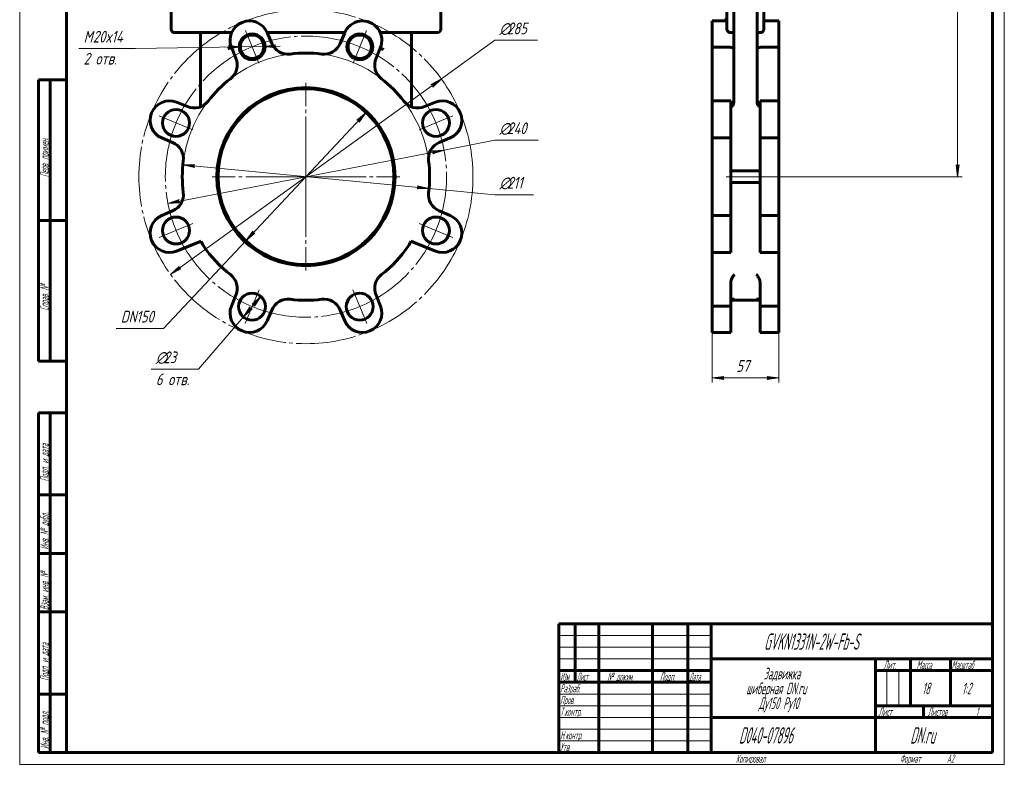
# Model space of a CAD drawing. Header units: millimetres. Extents: x 0 to 420, y 0 to 594.
# Tile 1 of 2: x 0 to 420, y 0 to 318. Entities that reach past the tile are written whole.
import ezdxf

# ---------------------------------------------------------------- set-up
doc = ezdxf.new("R2010")
doc.units = ezdxf.units.MM
for name, pattern in [('K5LT_AXLED', [30.14513, 25.64513, -1.5, 1.5, -1.5]), ('K5LT_BASIC', [0]), ('K5LT_THIN', [0])]:
    doc.linetypes.add(name, pattern=pattern)
doc.layers.add('Системный слой', color=7, linetype='Continuous')
doc.layers.add('Системный слой (1)', color=251, linetype='Continuous', true_color=0x6c6c6c)
doc.styles.add('KDIMTEXTSTYLE', font='GOST_AU.SHX', dxfattribs={"width": 0.96, "oblique": 15, "height": 5})
doc.styles.add('KTEXTSTYLE', font='GOST_AU.SHX', dxfattribs={"width": 0.56, "height": 5})
doc.dimstyles.new('KDIMSTYLE (0.50)', dxfattribs={"dimtxt": 5, "dimasz": 1, "dimexe": 2, "dimexo": 0, "dimgap": 1, "dimtad": 1, "dimlfac": 2, "dimtxsty": 'KDIMTEXTSTYLE', "dimsah": 1, "dimcen": 0, "dimdle": 1, "dimadec": 0, "dimazin": 0, "dimtfac": 0.667, "dimtmove": 0, "dimatfit": 3, "dimfxl": 1, "dimtvp": 1, "dimtolj": 1, "dimtzin": 0, "dimarcsym": 0})

# ---------------------------------------------------------------- blocks, each defined once
blk = doc.blocks.new('U14')
at = {"layer": 'Системный слой (1)', "color": 30, "linetype": 'K5LT_AXLED', "lineweight": 18, "true_color": 0xff8000}
for q in [(122.11, 290.74), (82.11, 250.74), (162.11, 250.74), (122.11, 210.74)]:
    blk.add_line((122.11, 250.74), q, dxfattribs=at)
blk = doc.blocks.new('U17')
at = {"layer": 'Системный слой (1)', "color": 30, "linetype": 'K5LT_AXLED', "lineweight": 18, "true_color": 0xff8000}
for p, q in [((99.14, 306.17), (96.27, 313.1)), ((145.07, 306.17), (147.94, 313.1)), ((102.02, 299.24), (99.14, 306.17)), ((142.2, 299.24), (145.07, 306.17)), ((66.67, 273.7), (59.51, 276.66)), ((73.83, 270.73), (66.67, 273.7)), ((170.38, 270.73), (177.54, 273.7)), ((177.54, 273.7), (184.7, 276.66)), ((66.67, 227.77), (59.51, 224.81)), ((73.83, 230.74), (66.67, 227.77)), ((170.38, 230.74), (177.54, 227.77)), ((177.54, 227.77), (184.7, 224.81)), ((102.11, 202.46), (99.14, 195.3)), ((142.1, 202.46), (145.07, 195.3)), ((99.14, 195.3), (96.18, 188.14)), ((145.07, 195.3), (148.03, 188.14))]:
    blk.add_line(p, q, dxfattribs=at)
for start, end in [(67.5, 112.5), (112.5, 157.5), (22.5, 67.5), (157.5, 202.5), (337.5, 22.5), (202.5, 247.5), (292.5, 337.5), (247.5, 292.5)]:
    blk.add_arc((122.11, 250.74), 60, start, end, dxfattribs=at)
blk = doc.blocks.new('D0')
at = {"layer": 'Системный слой (1)'}
for points in [[(176.2, 288.99), (179.87, 292.45), (175.43, 290.06), (176.22, 289.81)], [(64.34, 209.02), (68.78, 211.41), (67.99, 211.66), (68.01, 212.48)]]:
    blk.add_hatch(color=7, dxfattribs=at).paths.add_polyline_path(points)
at = {"layer": 'Системный слой (1)', "color": 7, "linetype": 'K5LT_THIN', "lineweight": 18, "true_color": 0xffffff}
for p, q in [((64.34, 209.02), (179.87, 292.45)), ((175.43, 290.06), (179.87, 292.45)), ((176.22, 289.81), (175.43, 290.06)), ((179.87, 292.45), (176.2, 288.99)), ((176.2, 288.99), (176.22, 289.81)), ((64.34, 209.02), (68.01, 212.48)), ((68.78, 211.41), (64.34, 209.02)), ((68.01, 212.48), (67.99, 211.66)), ((67.99, 211.66), (68.78, 211.41))]:
    blk.add_line(p, q, dxfattribs=at)
blk.add_wipeout([(204.67, 309.92), (204.67, 317.3), (218.36, 317.3), (218.36, 309.92)]).dxf.layer = 'Системный слой (1)'
for p, q in [((179.87, 292.45), (202.67, 308.92)), ((202.67, 308.92), (220.93, 308.92))]:
    blk.add_line(p, q, dxfattribs=at)
at = {"layer": 'Системный слой (1)', "color": 7, "char_height": 5, "attachment_point": 1, "style": 'KTEXTSTYLE'}
for s, insert in [('\\H5.0;\\W1.000;\\Q15;\\Q15;\\W0.960;∅', (204.67, 316.5)), ('\\H5.0;\\W1.000;\\Q15;\\Q15;\\W0.960;285', (207.98, 316.5))]:
    blk.add_mtext(s, dxfattribs=dict(at, insert=insert))
blk = doc.blocks.new('KDIMARROW_01')
at = {"layer": 'Системный слой'}
blk.add_hatch(color=0, dxfattribs=at).paths.add_polyline_path([(0, 0), (-5, 0.66), (-4.5, 0), (-5, -0.66)])
at = {"layer": 'Системный слой', "color": 0, "linetype": 'K5LT_THIN', "lineweight": 18}
for p, q in [((-4.5, 0), (-5, 0.66)), ((-5, 0.66), (0, 0)), ((0, 0), (-5, -0.66)), ((-5, -0.66), (-4.5, 0))]:
    blk.add_line(p, q, dxfattribs=at)
at = {"layer": 'Системный слой (1)', "color": 0, "linetype": 'K5LT_THIN', "lineweight": 18}
blk.add_line((309.58, 250.74), (309.08, 250.74), dxfattribs=at)
blk = doc.blocks.new('D1')
at = {"layer": 'Системный слой (1)'}
for points in [[(176.23, 260.53), (181.02, 262.12), (175.98, 261.82), (176.6, 261.27)], [(68.23, 239.65), (67.61, 240.2), (67.98, 240.94), (63.2, 239.35)]]:
    blk.add_hatch(color=7, dxfattribs=at).paths.add_polyline_path(points)
at = {"layer": 'Системный слой (1)', "color": 7, "linetype": 'K5LT_THIN', "lineweight": 18, "true_color": 0xffffff}
for p, q in [((63.2, 239.35), (181.02, 262.12)), ((175.98, 261.82), (181.02, 262.12)), ((176.6, 261.27), (175.98, 261.82)), ((181.02, 262.12), (176.23, 260.53)), ((176.23, 260.53), (176.6, 261.27)), ((63.2, 239.35), (67.98, 240.94)), ((68.23, 239.65), (63.2, 239.35)), ((67.98, 240.94), (67.61, 240.2)), ((67.61, 240.2), (68.23, 239.65))]:
    blk.add_line(p, q, dxfattribs=at)
blk.add_wipeout([(204.67, 267.31), (204.67, 274.69), (218.61, 274.69), (218.61, 267.31)]).dxf.layer = 'Системный слой (1)'
for p, q in [((181.02, 262.12), (202.67, 266.31)), ((202.67, 266.31), (221.19, 266.31))]:
    blk.add_line(p, q, dxfattribs=at)
at = {"layer": 'Системный слой (1)', "color": 7, "char_height": 5, "attachment_point": 1, "style": 'KTEXTSTYLE'}
for s, insert in [('\\H5.0;\\W1.000;\\Q15;\\Q15;\\W0.960;∅', (204.67, 273.9)), ('\\H5.0;\\W1.000;\\Q15;\\Q15;\\W0.960;240', (207.98, 273.9))]:
    blk.add_mtext(s, dxfattribs=dict(at, insert=insert))
blk = doc.blocks.new('D2')
at = {"layer": 'Системный слой (1)'}
for points in [[(74.07, 255.31), (74.63, 255.92), (69.59, 255.74), (74.51, 254.61)], [(174.62, 245.73), (169.7, 246.86), (170.14, 246.16), (169.58, 245.55)]]:
    blk.add_hatch(color=7, dxfattribs=at).paths.add_polyline_path(points)
at = {"layer": 'Системный слой (1)', "color": 7, "linetype": 'K5LT_THIN', "lineweight": 18, "true_color": 0xffffff}
for p, q in [((69.59, 255.74), (74.63, 255.92)), ((74.51, 254.61), (69.59, 255.74)), ((69.59, 255.74), (174.62, 245.73)), ((74.63, 255.92), (74.07, 255.31)), ((74.07, 255.31), (74.51, 254.61)), ((169.58, 245.55), (170.14, 246.16)), ((174.62, 245.73), (169.58, 245.55)), ((170.14, 246.16), (169.7, 246.86)), ((169.7, 246.86), (174.62, 245.73))]:
    blk.add_line(p, q, dxfattribs=at)
blk.add_arc((122.11, 250.74), 52.75, 7.325, 176.7256, dxfattribs=at)
blk.add_arc((122.11, 250.74), 52.75, 7.325, 176.7256, dxfattribs=at)
blk.add_wipeout([(204.67, 244.05), (204.67, 251.44), (216.71, 251.44), (216.71, 244.05)]).dxf.layer = 'Системный слой (1)'
for p, q in [((174.62, 245.73), (202.67, 243.05)), ((202.67, 243.05), (219.21, 243.05))]:
    blk.add_line(p, q, dxfattribs=at)
at = {"layer": 'Системный слой (1)', "color": 7, "char_height": 5, "attachment_point": 1, "style": 'KTEXTSTYLE'}
for s, insert in [('\\H5.0;\\W1.000;\\Q15;\\Q15;\\W0.960;∅', (204.67, 250.64)), ('\\H5.0;\\W1.000;\\Q15;\\Q15;\\W0.960;211', (207.98, 250.64))]:
    blk.add_mtext(s, dxfattribs=dict(at, insert=insert))
blk = doc.blocks.new('D3')
at = {"layer": 'Системный слой (1)'}
for points in [[(144.81, 274), (147.75, 278.09), (143.85, 274.9), (144.67, 274.81)], [(96.46, 223.38), (100.36, 226.57), (99.54, 226.66), (99.4, 227.47)]]:
    blk.add_hatch(color=7, dxfattribs=at).paths.add_polyline_path(points)
at = {"layer": 'Системный слой (1)', "color": 7, "linetype": 'K5LT_THIN', "lineweight": 18, "true_color": 0xffffff}
for p, q in [((147.75, 278.09), (96.46, 223.38)), ((143.85, 274.9), (147.75, 278.09)), ((147.75, 278.09), (144.81, 274)), ((144.67, 274.81), (143.85, 274.9)), ((144.81, 274), (144.67, 274.81)), ((96.46, 223.38), (99.4, 227.47)), ((99.4, 227.47), (99.54, 226.66)), ((96.46, 223.38), (61.36, 185.93)), ((100.36, 226.57), (96.46, 223.38)), ((99.54, 226.66), (100.36, 226.57))]:
    blk.add_line(p, q, dxfattribs=at)
blk.add_wipeout([(43.12, 186.93), (43.12, 194.32), (58.71, 194.32), (58.71, 186.93)]).dxf.layer = 'Системный слой (1)'
blk.add_line((61.36, 185.93), (41.12, 185.93), dxfattribs=at)
at = {"layer": 'Системный слой (1)', "color": 7, "insert": (43.12, 193.52), "char_height": 5, "attachment_point": 1, "style": 'KTEXTSTYLE'}
blk.add_mtext('\\H5.0;\\W1.000;\\Q15;\\Q15;\\W0.960;DN150', dxfattribs=at)
blk = doc.blocks.new('D4')
at = {"layer": 'Системный слой (1)'}
for points in [[(100.13, 195.44), (102.89, 199.67), (99.13, 196.3), (99.96, 196.25)], [(95.4, 190.94), (99.16, 194.3), (98.33, 194.35), (98.16, 195.16)]]:
    blk.add_hatch(color=7, dxfattribs=at).paths.add_polyline_path(points)
at = {"layer": 'Системный слой (1)', "color": 7, "linetype": 'K5LT_THIN', "lineweight": 18, "true_color": 0xffffff}
for p, q in [((102.89, 199.67), (95.4, 190.94)), ((99.13, 196.3), (102.89, 199.67)), ((102.89, 199.67), (100.13, 195.44)), ((95.4, 190.94), (98.16, 195.16)), ((99.16, 194.3), (95.4, 190.94)), ((98.16, 195.16), (98.33, 194.35)), ((98.33, 194.35), (99.16, 194.3)), ((99.96, 196.25), (99.13, 196.3)), ((100.13, 195.44), (99.96, 196.25)), ((95.4, 190.94), (76.23, 168.57))]:
    blk.add_line(p, q, dxfattribs=at)
blk.add_wipeout([(58.09, 160.19), (58.09, 176.95), (73.58, 176.95), (73.58, 160.19)]).dxf.layer = 'Системный слой (1)'
blk.add_line((76.23, 168.57), (56.09, 168.57), dxfattribs=at)
at = {"layer": 'Системный слой (1)', "color": 7, "char_height": 5, "attachment_point": 1, "style": 'KTEXTSTYLE'}
for s, insert in [('\\H5.0;\\W1.000;\\Q15;\\Q15;\\W0.960;∅', (58.09, 176.16)), ('\\H5.0;\\W1.000;\\Q15;\\Q15;\\W0.960;23', (61.39, 176.16)), ('\\H5.0;\\W1.000;\\Q15;\\Q15;\\W0.960;6 отв.', (58.09, 166.77))]:
    blk.add_mtext(s, dxfattribs=dict(at, insert=insert))
blk = doc.blocks.new('D5')
at = {"layer": 'Системный слой (1)'}
for points in [[(89.16, 305.35), (94.15, 306.09), (89.14, 306.67), (89.65, 306.02)], [(108.64, 306.32), (109.15, 305.67), (104.14, 306.25), (109.13, 306.98)]]:
    blk.add_hatch(color=7, dxfattribs=at).paths.add_polyline_path(points)
at = {"layer": 'Системный слой (1)', "color": 7, "linetype": 'K5LT_THIN', "lineweight": 18, "true_color": 0xffffff}
for p, q in [((94.15, 306.09), (89.14, 306.67)), ((89.14, 306.67), (89.65, 306.02)), ((109.13, 306.98), (104.14, 306.25)), ((108.64, 306.32), (109.13, 306.98)), ((94.15, 306.09), (49.35, 305.38)), ((94.15, 306.09), (87.15, 305.98)), ((89.16, 305.35), (94.15, 306.09)), ((89.65, 306.02), (89.16, 305.35)), ((104.14, 306.25), (94.15, 306.09)), ((104.14, 306.25), (111.14, 306.36)), ((104.14, 306.25), (109.15, 305.67)), ((109.15, 305.67), (108.64, 306.32))]:
    blk.add_line(p, q, dxfattribs=at)
blk.add_wipeout([(27.27, 297), (27.27, 313.76), (46.55, 313.76), (46.55, 297)]).dxf.layer = 'Системный слой (1)'
blk.add_line((49.35, 305.38), (25.27, 305.38), dxfattribs=at)
at = {"layer": 'Системный слой (1)', "color": 7, "char_height": 5, "attachment_point": 1, "style": 'KTEXTSTYLE'}
for s, insert in [('\\H5.0;\\W1.000;\\Q15;\\Q15;\\W0.960;M', (27.27, 312.97)), ('\\H5.0;\\W1.000;\\Q15;\\Q15;\\W0.960;20x14', (31.24, 312.97)), ('\\H5.0;\\W1.000;\\Q15;\\Q15;\\W0.960;2 отв.', (27.27, 303.59))]:
    blk.add_mtext(s, dxfattribs=dict(at, insert=insert))
blk = doc.blocks.new('U33')
at = {"layer": 'Системный слой (1)', "color": 143, "linetype": 'K5LT_BASIC', "lineweight": 60, "true_color": 0x33acca}
for p, q in [((314.33, 198.42), (314.33, 198.42)), ((314.33, 198.42), (314.34, 198.42)), ((314.34, 198.42), (314.35, 198.42)), ((314.35, 198.42), (314.37, 198.43)), ((314.37, 198.43), (314.4, 198.44)), ((314.4, 198.44), (314.48, 198.45)), ((314.48, 198.45), (314.63, 198.47)), ((314.63, 198.47), (314.78, 198.48)), ((314.78, 198.48), (315.22, 198.41)), ((315.22, 198.41), (315.23, 198.4)), ((315.23, 198.4), (315.26, 198.39)), ((315.26, 198.39), (315.3, 198.38)), ((315.3, 198.38), (315.39, 198.33)), ((315.39, 198.33), (315.54, 198.23)), ((315.54, 198.23), (315.75, 197.96)), ((315.75, 197.96), (315.76, 197.95)), ((315.76, 197.95), (315.76, 197.94)), ((315.76, 197.94), (315.77, 197.92)), ((315.77, 197.92), (315.79, 197.88)), ((315.79, 197.88), (315.81, 197.8)), ((315.81, 197.8), (315.83, 197.64)), ((315.83, 197.64), (315.83, 197.64))]:
    blk.add_line(p, q, dxfattribs=at)
blk = doc.blocks.new('U34')
at = {"layer": 'Системный слой (1)', "color": 143, "linetype": 'K5LT_BASIC', "lineweight": 60, "true_color": 0x33acca}
for p, q in [((303.33, 197.64), (303.47, 198.08)), ((303.47, 198.08), (303.55, 198.18)), ((303.55, 198.18), (303.56, 198.19)), ((303.56, 198.19), (303.58, 198.2)), ((303.58, 198.2), (303.61, 198.24)), ((303.61, 198.24), (303.69, 198.29)), ((303.69, 198.29), (303.87, 198.39)), ((303.87, 198.39), (304.09, 198.45)), ((304.09, 198.45), (304.1, 198.45)), ((304.1, 198.45), (304.12, 198.46)), ((304.12, 198.46), (304.16, 198.46)), ((304.16, 198.46), (304.24, 198.47)), ((304.24, 198.47), (304.37, 198.48)), ((304.37, 198.48), (304.52, 198.47)), ((304.52, 198.47), (304.67, 198.45)), ((304.67, 198.45), (304.82, 198.42)), ((304.82, 198.42), (304.83, 198.42))]:
    blk.add_line(p, q, dxfattribs=at)
blk = doc.blocks.new('U36')
at = {"layer": 'Системный слой (1)', "color": 143, "linetype": 'K5LT_BASIC', "lineweight": 60, "true_color": 0x33acca}
for p, q in [((314.58, 282.19), (314.59, 281.98)), ((314.59, 281.98), (314.61, 281.82)), ((314.61, 281.82), (314.65, 281.68)), ((314.65, 281.68), (314.7, 281.54)), ((314.7, 281.54), (314.7, 281.53)), ((314.7, 281.53), (314.71, 281.51)), ((314.71, 281.51), (314.73, 281.46)), ((314.73, 281.46), (314.78, 281.37)), ((314.78, 281.37), (314.85, 281.24)), ((314.85, 281.24), (314.94, 281.12)), ((314.94, 281.12), (315.02, 281.03)), ((315.02, 281.03), (315.03, 281.02)), ((315.03, 281.02), (315.04, 281)), ((315.04, 281), (315.08, 280.97)), ((315.08, 280.97), (315.15, 280.9)), ((315.15, 280.9), (315.28, 280.8)), ((315.28, 280.8), (315.41, 280.73)), ((315.41, 280.73), (315.51, 280.68)), ((315.51, 280.68), (315.52, 280.67)), ((315.52, 280.67), (315.53, 280.67)), ((315.53, 280.67), (315.57, 280.65)), ((315.57, 280.65), (315.64, 280.63)), ((315.64, 280.63), (315.79, 280.59)), ((315.79, 280.59), (315.83, 280.58))]:
    blk.add_line(p, q, dxfattribs=at)
blk = doc.blocks.new('U38')
at = {"layer": 'Системный слой (1)', "color": 143, "linetype": 'K5LT_BASIC', "lineweight": 60, "true_color": 0x33acca}
for p, q in [((304.33, 281.29), (304.4, 281.42)), ((304.4, 281.42), (304.45, 281.54)), ((304.45, 281.54), (304.46, 281.55)), ((304.46, 281.55), (304.47, 281.58)), ((304.47, 281.58), (304.48, 281.63)), ((304.48, 281.63), (304.51, 281.73)), ((304.51, 281.73), (304.55, 281.9)), ((304.55, 281.9), (304.57, 282.05)), ((304.57, 282.05), (304.58, 282.19)), ((303.32, 280.58), (303.46, 280.61)), ((303.46, 280.61), (303.6, 280.66)), ((303.6, 280.66), (303.64, 280.67)), ((303.64, 280.67), (303.65, 280.68)), ((303.65, 280.68), (303.66, 280.69)), ((303.66, 280.69), (303.7, 280.7)), ((303.7, 280.7), (303.76, 280.74)), ((303.76, 280.74), (303.89, 280.82)), ((303.89, 280.82), (304, 280.9)), ((304, 280.9), (304.11, 281.01)), ((304.11, 281.01), (304.12, 281.01)), ((304.12, 281.01), (304.13, 281.02)), ((304.13, 281.02), (304.15, 281.04)), ((304.15, 281.04), (304.18, 281.08)), ((304.18, 281.08), (304.24, 281.15)), ((304.24, 281.15), (304.33, 281.29))]:
    blk.add_line(p, q, dxfattribs=at)
blk = doc.blocks.new('D6')
at = {"layer": 'Системный слой (1)'}
for points in [[(299.83, 164.87), (300.33, 165.53), (295.33, 164.87), (300.33, 164.21)], [(318.83, 164.21), (323.83, 164.87), (318.83, 165.53), (319.33, 164.87)]]:
    blk.add_hatch(color=7, dxfattribs=at).paths.add_polyline_path(points)
at = {"layer": 'Системный слой (1)', "color": 7, "linetype": 'K5LT_THIN', "lineweight": 18, "true_color": 0xffffff}
for p, q in [((295.33, 204.58), (295.33, 162.87)), ((323.83, 204.58), (323.83, 162.87)), ((295.33, 164.87), (300.33, 165.53)), ((300.33, 164.21), (295.33, 164.87)), ((300.33, 165.53), (299.83, 164.87)), ((299.83, 164.87), (300.33, 164.21)), ((319.33, 164.87), (318.83, 165.53)), ((318.83, 165.53), (323.83, 164.87)), ((323.83, 164.87), (318.83, 164.21)), ((318.83, 164.21), (319.33, 164.87))]:
    blk.add_line(p, q, dxfattribs=at)
blk.add_wipeout([(305.69, 165.87), (305.69, 173.25), (313.15, 173.25), (313.15, 165.87)]).dxf.layer = 'Системный слой (1)'
blk.add_line((295.33, 164.87), (323.83, 164.87), dxfattribs=at)
at = {"layer": 'Системный слой (1)', "color": 7, "insert": (305.69, 172.46), "char_height": 5, "attachment_point": 1, "style": 'KTEXTSTYLE'}
blk.add_mtext('\\H5.0;\\W1.000;\\Q15;\\Q15;\\W0.960;57', dxfattribs=at)
blk = doc.blocks.new('D7')
at = {"layer": 'Системный слой (1)'}
for points in [[(400.73, 469.24), (400.08, 474.24), (399.42, 469.24), (400.08, 469.74)], [(400.08, 250.74), (400.73, 255.74), (400.08, 255.24), (399.42, 255.74)]]:
    blk.add_hatch(color=7, dxfattribs=at).paths.add_polyline_path(points)
at = {"layer": 'Системный слой (1)', "color": 7, "linetype": 'K5LT_THIN', "lineweight": 18, "true_color": 0xffffff}
for p, q in [((383.53, 474.24), (402.08, 474.24)), ((399.42, 469.24), (400.08, 474.24)), ((400.08, 474.24), (400.73, 469.24)), ((400.08, 469.74), (399.42, 469.24)), ((400.73, 469.24), (400.08, 469.74)), ((400.08, 250.74), (399.42, 255.74)), ((399.42, 255.74), (400.08, 255.24)), ((400.08, 255.24), (400.73, 255.74)), ((400.73, 255.74), (400.08, 250.74)), ((309.58, 250.74), (402.08, 250.74))]:
    blk.add_line(p, q, dxfattribs=at)
blk.add_wipeout([(399.08, 333.7), (391.69, 333.7), (391.69, 344.33), (399.08, 344.33)]).dxf.layer = 'Системный слой (1)'
blk.add_line((400.08, 474.24), (400.08, 250.74), dxfattribs=at)
at = {"layer": 'Системный слой (1)', "color": 7, "insert": (392.49, 333.7), "char_height": 5, "attachment_point": 1, "rotation": 90, "style": 'KTEXTSTYLE'}
blk.add_mtext('\\H5.0;\\W1.000;\\Q15;\\Q15;\\W0.960;447', dxfattribs=at)
blk = doc.blocks.new('U40')
at = {"color": 7, "linetype": 'K5LT_THIN', "lineweight": 18, "true_color": 0xffffff}
for p, q in [((0, 0), (0, 594)), ((420, 594), (420, 0)), ((230, 55), (295, 55)), ((230, 50), (295, 50)), ((230, 45), (295, 45)), ((369.96, 25), (369.96, 40)), ((374.98, 25), (374.98, 40)), ((230, 30), (295, 30)), ((230, 25), (295, 25)), ((230, 20), (295, 20)), ((230, 15), (295, 15)), ((230, 10), (295, 10)), ((420, 0), (0, 0))]:
    blk.add_line(p, q, dxfattribs=at)
at = {"color": 143, "linetype": 'K5LT_BASIC', "lineweight": 60, "true_color": 0x33acca}
for p, q in [((20, 5), (20, 589)), ((415, 589), (415, 5)), ((8, 172), (8, 292)), ((20, 292), (8, 292)), ((13, 172), (13, 292)), ((20, 232), (8, 232)), ((20, 172), (8, 172)), ((8, 5), (8, 150)), ((20, 150), (8, 150)), ((13, 5), (13, 150)), ((20, 115), (8, 115)), ((20, 90), (8, 90)), ((20, 65), (8, 65)), ((230, 60), (415, 60)), ((230, 5), (230, 60)), ((237, 35), (237, 60)), ((247, 5), (247, 60)), ((270, 5), (270, 60)), ((285, 5), (285, 60)), ((295, 5), (295, 60)), ((295, 45), (415, 45)), ((365, 5), (365, 45)), ((380, 25), (380, 45)), ((397, 25), (397, 45)), ((230, 40), (295, 40)), ((365, 40), (380, 40)), ((380, 40), (415, 40)), ((230, 35), (295, 35)), ((20, 30), (8, 30)), ((365, 25), (415, 25)), ((385.57, 20), (385.57, 25)), ((295, 20), (365, 20)), ((365, 20), (415, 20)), ((20, 5), (8, 5)), ((415, 5), (20, 5))]:
    blk.add_line(p, q, dxfattribs=at)
at = {"color": 7, "char_height": 3.5, "attachment_point": 1, "rotation": 90, "style": 'KTEXTSTYLE'}
for s, insert in [('\\H5.0;\\W1.000;\\Q15;\\Q15;\\W0.560;\\H3.50;Перв. примен.', (8.82, 250.52)), ('\\H5.0;\\W1.000;\\Q15;\\Q15;\\W0.560;\\H3.50;Справ. №', (8.82, 193.63)), ('\\H5.0;\\W1.000;\\Q15;\\Q15;\\W0.560;\\H3.50;Подп. и дата', (8.82, 120.66)), ('\\H5.0;\\W1.000;\\Q15;\\Q15;\\W0.560;\\H3.50;Инв. № дубл.', (8.82, 91.57)), ('\\H5.0;\\W1.000;\\Q15;\\Q15;\\W0.560;\\H3.50;Взам. инв. №', (8.82, 65.8)), ('\\H5.0;\\W1.000;\\Q15;\\Q15;\\W0.560;\\H3.50;Подп. и дата', (8.82, 35.66)), ('\\H5.0;\\W1.000;\\Q15;\\Q15;\\W0.560;\\H3.50;Инв. № подл.', (8.82, 6.57))]:
    blk.add_mtext(s, dxfattribs=dict(at, insert=insert))
at = {"color": 7, "attachment_point": 1, "style": 'KTEXTSTYLE'}
for s, insert, char_height in [('\\H5.0;\\W1.000;\\Q15;\\Q15;\\W0.560;\\H7.00;GVKN1331N-2W-Fb-S', (317.52, 55.86), 7), ('\\H5.0;\\W1.000;\\Q15;\\Q15;\\W0.560;\\H3.50;Лит.', (368.47, 44.18), 3.5), ('\\H5.0;\\W1.000;\\Q15;\\Q15;\\W0.560;\\H3.50;Масса', (382.58, 44.18), 3.5), ('\\H5.0;\\W1.000;\\Q15;\\Q15;\\W0.540;\\H3.50;Масштаб', (397.52, 44.18), 3.5), ('\\H5.0;\\W1.000;\\Q15;\\Q15;\\W0.458;\\H3.50;Изм.', (230.62, 39.18), 3.5), ('\\H5.0;\\W1.000;\\Q15;\\Q15;\\W0.467;\\H3.50;Лист', (237.61, 39.18), 3.5), ('\\H5.0;\\W1.000;\\Q15;\\Q15;\\W0.560;\\H3.50;№ докум.', (250.63, 39.18), 3.5), ('\\H5.0;\\W1.000;\\Q15;\\Q15;\\W0.560;\\H3.50;Подп.', (273.1, 39.18), 3.5), ('\\H5.0;\\W1.000;\\Q15;\\Q15;\\W0.467;\\H3.50;Дата', (285.61, 39.18), 3.5), ('\\H5.0;\\W1.000;\\Q15;\\Q15;\\W0.560;Задвижка', (317.32, 41.21), 5), ('\\H5.0;\\W1.000;\\Q15;\\Q15;\\W0.560;\\H3.50;Разраб.', (230.5, 34.18), 3.5), ('\\H5.0;\\W1.000;\\Q15;\\Q15;\\W0.560;шиберная DN.ru', (309.91, 34.9), 5), ('\\H5.0;\\W1.000;\\Q15;\\Q15;\\W0.560;18', (384.94, 34.9), 5), ('\\H5.0;\\W1.000;\\Q15;\\Q15;\\W0.560;{\\c16737820;1:2}', (401.92, 34.9), 5), ('\\H5.0;\\W1.000;\\Q15;\\Q15;\\W0.560;\\H3.50;Пров.', (230.5, 29.18), 3.5), ('\\H5.0;\\W1.000;\\Q15;\\Q15;\\W0.560;Ду150 Ру10', (315.2, 28.59), 5), ('\\H5.0;\\W1.000;\\Q15;\\Q15;\\W0.560;\\H3.50;Т.контр.', (230.5, 24.18), 3.5), ('\\H5.0;\\W1.000;\\Q15;\\Q15;\\W0.560;\\H3.50;Лист', (366.32, 24.18), 3.5), ('\\H5.0;\\W1.000;\\Q15;\\Q15;\\W0.560;\\H3.50;Листов', (387.36, 24.18), 3.5), ('\\H5.0;\\W1.000;\\Q15;\\Q15;\\W0.560;\\H3.50;1', (407.91, 24.18), 3.5), ('\\H5.0;\\W1.000;\\Q15;\\Q15;\\W0.560;\\H3.50;Н.контр.', (230.5, 14.18), 3.5), ('\\H5.0;\\W1.000;\\Q15;\\Q15;\\W0.560;\\H7.00;{\\c16737820;D040-07896}', (306.78, 15.86), 7), ('\\H5.0;\\W1.000;\\Q15;\\Q15;\\W0.560;\\H7.00;DN.ru', (379.84, 15.86), 7), ('\\H5.0;\\W1.000;\\Q15;\\Q15;\\W0.560;\\H3.50;Утв.', (230.5, 9.18), 3.5), ('\\H5.0;\\W1.000;\\Q15;\\Q15;\\W0.560;\\H3.50;Копировал', (305.5, 4.18), 3.5), ('\\H5.0;\\W1.000;\\Q15;\\Q15;\\W0.560;\\H3.50;Формат', (375.5, 4.18), 3.5), ('\\H5.0;\\W1.000;\\Q15;\\Q15;\\W0.560;\\H3.50;A2', (395.5, 4.18), 3.5)]:
    blk.add_mtext(s, dxfattribs=dict(at, insert=insert, char_height=char_height))

msp = doc.modelspace()

# ---------------------------------------------------------------- linework, layer by layer
at = {"layer": 'Системный слой (1)', "color": 143, "linetype": 'K5LT_BASIC', "lineweight": 60, "true_color": 0x33acca}
for p, q in [((64.606, 313.6915), (64.606, 325.6915)), ((179.606, 313.6915), (179.606, 325.6915)), ((301.7003, 325.6915), (301.7003, 313.6915)), ((304.5753, 313.6915), (304.5753, 325.6915)), ((314.5753, 313.6915), (314.5753, 325.6915)), ((317.4503, 313.6915), (317.4503, 325.6915)), ((295.3253, 317.1915), (301.7003, 317.1915)), ((295.3253, 305.9406), (295.3253, 317.1915)), ((301.2003, 317.1915), (301.2003, 318.2608)), ((317.4503, 317.1915), (323.8253, 317.1915)), ((323.8253, 317.1915), (323.8253, 305.9406)), ((66.106, 312.1915), (90.4017, 312.1915)), ((77.106, 282.1944), (77.106, 312.1915)), ((107.4951, 307.6234), (105.5699, 312.2713)), ((105.6086, 312.1915), (138.6033, 312.1915)), ((138.4859, 311.8944), (136.7168, 307.6234)), ((153.8102, 312.1915), (178.106, 312.1915)), ((167.106, 282.1944), (167.106, 312.1915)), ((303.2003, 312.1915), (304.5753, 312.1915)), ((304.5753, 312.1915), (304.5753, 313.6915)), ((304.5753, 282.1944), (304.5753, 312.1915)), ((314.5753, 313.6915), (314.5753, 312.1915)), ((314.5753, 282.1944), (314.5753, 312.1915)), ((314.5753, 312.1915), (315.9503, 312.1915)), ((90.2862, 305.9406), (92.2114, 301.2927)), ((152.0005, 301.2927), (153.7696, 305.5636)), ((295.3253, 305.9406), (303.0753, 305.9406)), ((295.3253, 301.2927), (295.3253, 305.9406)), ((316.0753, 305.9406), (323.8253, 305.9406)), ((323.8253, 305.9406), (323.8253, 301.2927)), ((295.3253, 301.2927), (295.3253, 292.4864)), ((323.8253, 292.4864), (323.8253, 301.2927)), ((295.3253, 283.1091), (295.3253, 292.4864)), ((323.8253, 292.4864), (323.8253, 283.1091)), ((71.5485, 280.6298), (66.9006, 282.5551)), ((77.106, 282.1944), (77.106, 280.5569)), ((167.106, 280.5569), (167.106, 282.1944)), ((177.3113, 282.5551), (172.6634, 280.6298)), ((295.3253, 283.1091), (303.3253, 283.1091)), ((295.3253, 267.2713), (295.3253, 283.1091)), ((303.3253, 267.2713), (303.3253, 283.1091)), ((315.8253, 283.1091), (323.8253, 283.1091)), ((315.8253, 283.1091), (315.8253, 267.2713)), ((323.8253, 283.1091), (323.8253, 267.2713)), ((60.5699, 267.2713), (65.2178, 265.3461)), ((178.9941, 265.3461), (183.642, 267.2713)), ((295.3253, 267.2713), (303.3253, 267.2713)), ((295.3253, 265.3461), (295.3253, 267.2713)), ((295.3253, 265.3461), (295.3253, 257.4608)), ((303.3253, 265.3461), (303.3253, 267.2713)), ((303.3253, 257.4608), (303.3253, 265.3461)), ((315.8253, 267.2713), (323.8253, 267.2713)), ((315.8253, 267.2713), (315.8253, 265.3461)), ((315.8253, 265.3461), (315.8253, 257.4608)), ((323.8253, 267.2713), (323.8253, 265.3461)), ((323.8253, 257.4608), (323.8253, 265.3461)), ((295.3253, 244.0098), (295.3253, 257.4608)), ((303.3253, 244.0098), (303.3253, 257.4608)), ((315.8253, 257.4608), (315.8253, 244.0098)), ((323.8253, 257.4608), (323.8253, 244.0098)), ((303.3253, 253.2353), (315.8253, 253.2353)), ((303.3253, 248.2353), (315.8253, 248.2353)), ((295.3253, 244.0098), (295.3253, 236.1244)), ((303.3253, 236.1244), (303.3253, 244.0098)), ((315.8253, 244.0098), (315.8253, 236.1244)), ((323.8253, 236.1244), (323.8253, 244.0098)), ((65.2178, 236.1244), (60.5699, 234.1992)), ((183.642, 234.1992), (178.9941, 236.1244)), ((295.3253, 234.1992), (295.3253, 236.1244)), ((303.3253, 234.1992), (303.3253, 236.1244)), ((315.8253, 236.1244), (315.8253, 234.1992)), ((323.8253, 236.1244), (323.8253, 234.1992)), ((295.3253, 234.1992), (303.3253, 234.1992)), ((295.3253, 218.3614), (295.3253, 234.1992)), ((303.3253, 218.3614), (303.3253, 234.1992)), ((315.8253, 234.1992), (315.8253, 218.3614)), ((315.8253, 234.1992), (323.8253, 234.1992)), ((323.8253, 234.1992), (323.8253, 218.3614)), ((66.9006, 218.9155), (77.4176, 223.2717)), ((177.3113, 218.9155), (166.7944, 223.2717)), ((295.3253, 218.3614), (303.3253, 218.3614)), ((295.3253, 208.9841), (295.3253, 218.3614)), ((315.8253, 218.3614), (323.8253, 218.3614)), ((323.8253, 218.3614), (323.8253, 208.9841)), ((295.3253, 208.9841), (295.3253, 200.1778)), ((323.8253, 200.1778), (323.8253, 208.9841)), ((303.3253, 200.1778), (303.3253, 205.3222)), ((315.8253, 205.3222), (315.8253, 200.1778)), ((92.2114, 200.1778), (90.2862, 195.5299)), ((153.9258, 195.5299), (152.0005, 200.1778)), ((295.3253, 195.5299), (295.3253, 200.1778)), ((303.3253, 195.5299), (303.3253, 200.1778)), ((303.4089, 197.9853), (315.7418, 197.9853)), ((315.8253, 200.1778), (315.8253, 195.5299)), ((323.8253, 200.1778), (323.8253, 195.5299)), ((105.5699, 189.1992), (107.4951, 193.8471)), ((136.7168, 193.8471), (138.642, 189.1992)), ((295.3253, 195.5299), (303.3253, 195.5299)), ((295.3253, 184.279), (295.3253, 195.5299)), ((303.3253, 184.279), (303.3253, 195.5299)), ((315.8253, 195.5299), (315.8253, 184.279)), ((315.8253, 195.5299), (323.8253, 195.5299)), ((323.8253, 195.5299), (323.8253, 184.279)), ((295.3253, 184.279), (303.3253, 184.279)), ((315.8253, 184.279), (323.8253, 184.279))]:
    msp.add_line(p, q, dxfattribs=at)
at = {"layer": 'Системный слой (1)', "color": 30, "linetype": 'K5LT_AXLED', "lineweight": 18, "true_color": 0xff8000}
msp.add_circle((122.106, 250.7353), 71.25, dxfattribs=at)
at = {"layer": 'Системный слой (1)', "color": 143, "linetype": 'K5LT_BASIC', "lineweight": 60, "true_color": 0x33acca}
for centre, radius in [((99.145, 306.168), 5.5), ((99.145, 306.168), 5), ((145.067, 306.168), 5.5), ((145.067, 306.168), 5), ((122.106, 250.7353), 38), ((122.106, 250.7353), 37.5), ((66.6732, 273.6963), 5.75), ((177.5387, 273.6963), 5.75), ((66.6732, 227.7743), 5.75), ((177.5387, 227.7743), 5.75), ((99.145, 195.3025), 5.75), ((145.067, 195.3025), 5.75)]:
    msp.add_circle(centre, radius, dxfattribs=at)
for centre, radius, start, end in [((98.0061, 308.9175), 8.274, 23.912857, 201.087143), ((146.2058, 308.9175), 8.274, 336.087143, 158.912857), ((66.106, 313.6915), 1.5, 180, 270), ((178.106, 313.6915), 1.5, 270, 0), ((303.2003, 313.6915), 1.5, 180, 270), ((315.9503, 313.6915), 1.5, 270, 0), ((114.4242, 310.4936), 7.5, 202.5, 277.325028), ((129.7877, 310.4936), 7.5, 262.674972, 337.5), ((122.106, 250.7353), 52.75, 82.674972, 97.325028), ((85.2823, 298.4226), 7.5, 307.674972, 22.5), ((158.9296, 298.4226), 7.5, 157.5, 232.325028), ((122.106, 250.7353), 52.75, 127.674972, 142.325028), ((122.106, 250.7353), 52.75, 37.674972, 52.325028), ((63.9237, 274.8351), 8.274, 68.912857, 246.087143), ((74.4187, 287.5589), 7.5, 247.5, 322.325028), ((169.7933, 287.5589), 7.5, 217.674972, 292.5), ((180.2882, 274.8351), 8.274, 293.912857, 111.087143), ((62.3477, 258.417), 7.5, 352.674972, 67.5), ((181.8643, 258.417), 7.5, 112.5, 187.325028), ((122.106, 250.7353), 52.75, 172.674972, 187.325028), ((122.106, 250.7353), 52.75, 352.674972, 7.325028), ((62.3477, 243.0535), 7.5, 292.5, 7.325028), ((181.8643, 243.0535), 7.5, 172.674972, 247.5), ((63.9237, 226.6354), 8.274, 113.912857, 291.087143), ((180.2882, 226.6354), 8.274, 248.912857, 66.087143), ((84.606, 225.4111), 7.5, 196.573952, 214.031575), ((159.606, 225.4111), 7.5, 325.968425, 343.426048), ((122.106, 250.7353), 52.75, 214.031575, 232.325028), ((122.106, 250.7353), 52.75, 307.674972, 325.968425), ((85.2823, 203.048), 7.5, 337.5, 52.325028), ((158.9296, 203.048), 7.5, 127.674972, 202.5), ((114.4242, 190.977), 7.5, 82.674972, 157.5), ((122.106, 250.7353), 52.75, 262.674972, 277.325028), ((129.7877, 190.977), 7.5, 22.5, 97.325028), ((98.0061, 192.553), 8.274, 158.912857, 336.087143), ((146.2058, 192.553), 8.274, 203.912857, 21.087143)]:
    msp.add_arc(centre, radius, start, end, dxfattribs=at)
for points in [[(90.4017, 312.1915), (90.4055, 312.1915), (90.4082, 312.1933), (90.4097, 312.1967)], [(105.6086, 312.1915), (105.6048, 312.1915), (105.6022, 312.1933), (105.6008, 312.1967)], [(138.6076, 312.1925), (138.6064, 312.1918), (138.6049, 312.1915), (138.6033, 312.1915)], [(153.8023, 312.1967), (153.8038, 312.1932), (153.8064, 312.1915), (153.8102, 312.1915)]]:
    msp.add_open_spline(points, degree=3, dxfattribs=at)
for points, knots in [([(88.8936, 305.383), (88.8968, 305.3843), (88.9, 305.3855), (89.0875, 305.4607), (89.2696, 305.5337), (89.6059, 305.6684), (89.7573, 305.729), (90.0121, 305.831), (90.113, 305.8714), (90.2507, 305.9264), (90.2861, 305.9406), (90.2862, 305.9406)], [-0.002088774, -0.002088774, -0.002088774, -0.002088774, 0, 0, 0.119081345, 0.119081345, 0.236280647, 0.236280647, 0.353470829, 0.353470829, 0.470656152, 0.470656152, 0.470656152, 0.470656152]), ([(155.1487, 304.9732), (155.1455, 304.9746), (155.1423, 304.976), (154.9566, 305.0554), (154.7762, 305.1326), (154.4431, 305.2751), (154.2932, 305.3393), (154.0409, 305.4474), (153.941, 305.4902), (153.8047, 305.5486), (153.7697, 305.5636), (153.7696, 305.5636)], [-0.002088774, -0.002088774, -0.002088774, -0.002088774, 0, 0, 0.119081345, 0.119081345, 0.236280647, 0.236280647, 0.353470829, 0.353470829, 0.470656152, 0.470656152, 0.470656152, 0.470656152]), ([(303.0753, 305.9406), (303.2706, 305.9406), (303.4641, 305.9264), (303.8255, 305.8714), (303.99, 305.831), (304.268, 305.729), (304.3789, 305.6684), (304.5332, 305.5337), (304.5739, 305.4607), (304.5753, 305.3855), (304.5753, 305.3843), (304.5753, 305.383)], [0, 0, 0, 0, 0.117184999, 0.117184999, 0.234374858, 0.234374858, 0.351573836, 0.351573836, 0.470654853, 0.470654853, 0.472743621, 0.472743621, 0.472743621, 0.472743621]), ([(314.5753, 305.383), (314.5753, 305.3843), (314.5754, 305.3855), (314.5768, 305.4607), (314.6175, 305.5337), (314.7718, 305.6684), (314.8827, 305.729), (315.1607, 305.831), (315.3252, 305.8714), (315.6866, 305.9264), (315.88, 305.9406), (316.0753, 305.9406)], [-0.002088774, -0.002088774, -0.002088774, -0.002088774, 0, 0, 0.119081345, 0.119081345, 0.236280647, 0.236280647, 0.353470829, 0.353470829, 0.470656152, 0.470656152, 0.470656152, 0.470656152]), ([(304.8253, 208.9841), (304.8241, 208.9826), (304.8229, 208.981), (304.5715, 208.6591), (304.3197, 208.2936), (303.8808, 207.509), (303.6867, 207.0896), (303.4006, 206.1803), (303.3253, 205.7358), (303.3253, 205.3222)], [-0.001707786, -0.001707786, -0.001707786, -0.001707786, 0, 0, 0.34808131, 0.34808131, 0.671738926, 0.671738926, 0.998238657, 0.998238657, 0.998238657, 0.998238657]), ([(315.8253, 205.3222), (315.8253, 205.5447), (315.8036, 205.778), (315.6657, 206.5427), (315.474, 207.0772), (314.9496, 208.1197), (314.6378, 208.5841), (314.3278, 208.981), (314.3266, 208.9826), (314.3253, 208.9841)], [2.89416073, 2.89416073, 2.89416073, 2.89416073, 3.09101241, 3.09101241, 3.5175275, 3.5175275, 3.95160147, 3.95160147, 3.95332707, 3.95332707, 3.95332707, 3.95332707])]:
    msp.add_open_spline(points, degree=3, knots=knots, dxfattribs=at)

# ---------------------------------------------------------------- block references
at = {"layer": 'Системный слой (1)'}
for name in ['U17', 'U14', 'U38', 'U36', 'U34', 'U33']:
    msp.add_blockref(name, (0, 0), dxfattribs=at)

# ---------------------------------------------------------------- next in the draw order: dimensions: what is measured, and where the dimension line sits
at = {"layer": 'Системный слой (1)', "color": 7}
dim = msp.add_linear_dim(base=(400.0753, 474.2353), p1=(309.5753, 250.7353), p2=(383.5256, 474.2353), angle=90, dimstyle='KDIMSTYLE (0.50)', override={"dimexo": 0, "dimpost": '\\H5.0;\\W0.960;\\Q15;<>', "dimblk1": 'KDIMARROW_01', "dimblk2": 'KDIMARROW_01', "dimse1": 0, "dimse2": 0, "dimclrt": 7, "dimtol": 1, "dimtp": 0, "dimtm": 0, "dimtdec": 5, "dimtolj": 1}, dxfattribs=at)
dim.commit()
dim.dimension.update_dxf_attribs({"geometry": 'D7', "text_midpoint": (400.0753, 339.2353), "dimtype": 160})
dim = msp.add_diameter_dim_2p(p1=(6.5812, 167.307), p2=(237.6308, 334.1635), dimstyle='KDIMSTYLE (0.50)', override={"dimtih": 1, "dimtoh": 1, "dimpost": '\\H5.0;\\W0.960;\\Q15;<>', "dimblk1": 'KDIMARROW_01', "dimblk2": 'KDIMARROW_01', "dimclrt": 7, "dimtol": 1, "dimtp": 0, "dimtm": 0, "dimtdec": 5, "dimtmove": 1, "dimatfit": 2, "dimtolj": 1}, dxfattribs=at)
dim.commit()
dim.dimension.update_dxf_attribs({"geometry": 'D0', "text_midpoint": (204.6721, 308.9175), "dimtype": 163})
dim = msp.add_linear_dim(base=(295.3253, 164.8693), p1=(323.8253, 204.581), p2=(295.3253, 204.581), dimstyle='KDIMSTYLE (0.50)', override={"dimexo": 0, "dimpost": '\\H5.0;\\W0.960;\\Q15;<>', "dimblk1": 'KDIMARROW_01', "dimblk2": 'KDIMARROW_01', "dimse1": 0, "dimse2": 0, "dimclrt": 7, "dimtol": 1, "dimtp": 0, "dimtm": 0, "dimtdec": 5, "dimtolj": 1}, dxfattribs=at)
dim.commit()
dim.dimension.update_dxf_attribs({"geometry": 'D6', "text_midpoint": (309.5753, 164.8693), "dimtype": 160})

# ---------------------------------------------------------------- next in the draw order: linework, layer by layer
at = {"layer": 'Системный слой (1)', "color": 30, "linetype": 'K5LT_AXLED', "lineweight": 18, "true_color": 0xff8000}
msp.add_line((301.3253, 250.7353), (317.8253, 250.7353), dxfattribs=at)

# ---------------------------------------------------------------- next in the draw order: dimensions: what is measured, and where the dimension line sits
at = {"layer": 'Системный слой (1)', "color": 7}
dim = msp.add_diameter_dim_2p(p1=(4.2869, 227.9608), p2=(239.925, 273.5097), dimstyle='KDIMSTYLE (0.50)', override={"dimtih": 1, "dimtoh": 1, "dimpost": '\\H5.0;\\W0.960;\\Q15;<>', "dimblk1": 'KDIMARROW_01', "dimblk2": 'KDIMARROW_01', "dimclrt": 7, "dimtol": 1, "dimtp": 0, "dimtm": 0, "dimtdec": 5, "dimtmove": 1, "dimatfit": 2, "dimtolj": 1}, dxfattribs=at)
dim.commit()
dim.dimension.update_dxf_attribs({"geometry": 'D1', "text_midpoint": (204.6721, 266.3087), "dimtype": 163})

# ---------------------------------------------------------------- next in the draw order: dimensions: what is measured, and where the dimension line sits
dim = msp.add_diameter_dim_2p(p1=(17.0823, 260.749), p2=(227.1297, 240.7216), dimstyle='KDIMSTYLE (0.50)', override={"dimtih": 1, "dimtoh": 1, "dimpost": '\\H5.0;\\W0.960;\\Q15;<>', "dimblk1": 'KDIMARROW_01', "dimblk2": 'KDIMARROW_01', "dimclrt": 7, "dimtol": 1, "dimtp": 0, "dimtm": 0, "dimtdec": 5, "dimtmove": 1, "dimatfit": 2, "dimtolj": 1}, dxfattribs=at)
dim.commit()
dim.dimension.update_dxf_attribs({"geometry": 'D2', "text_midpoint": (204.6721, 243.0535), "dimtype": 163})

# ---------------------------------------------------------------- next in the draw order: dimensions: what is measured, and where the dimension line sits
dim = msp.add_diameter_dim_2p(p1=(173.3986, 305.4533), p2=(70.8133, 196.0172), dimstyle='KDIMSTYLE (0.50)', override={"dimtih": 1, "dimtoh": 1, "dimpost": '\\H5.0;\\W0.960;\\Q15;<>', "dimblk1": 'KDIMARROW_01', "dimblk2": 'KDIMARROW_01', "dimclrt": 7, "dimtol": 1, "dimtp": 0, "dimtm": 0, "dimtdec": 5, "dimtmove": 1, "dimatfit": 2, "dimtolj": 1}, dxfattribs=at)
dim.commit()
dim.dimension.update_dxf_attribs({"geometry": 'D3', "text_midpoint": (59.3609, 185.9336), "dimtype": 163})

# ---------------------------------------------------------------- next in the draw order: dimensions: what is measured, and where the dimension line sits
for p1, p2, override, picture, middle in [((109.1437, 306.3257), (89.1462, 306.0104), {"dimtih": 1, "dimtoh": 1, "dimpost": '\\H5.0;\\W0.960;\\Q15;М<>\\H5.0;\\W0.960;\\Q15;\\Q15;x14\\X\\H5.0;\\W0.960;\\Q15;\\Q15;2 отв.', "dimblk1": 'KDIMARROW_01', "dimblk2": 'KDIMARROW_01', "dimclrt": 7, "dimtol": 1, "dimtp": 0, "dimtm": 0, "dimtdec": 5, "dimtmove": 1, "dimatfit": 2, "dimtolj": 1}, 'D5', (47.3486, 305.383)), ((106.63, 204.0331), (91.6599, 186.5719), {"dimtih": 1, "dimtoh": 1, "dimpost": '\\H5.0;\\W0.960;\\Q15;<>\\X\\H5.0;\\W0.960;\\Q15;\\Q15;6 отв.', "dimblk1": 'KDIMARROW_01', "dimblk2": 'KDIMARROW_01', "dimclrt": 7, "dimtol": 1, "dimtp": 0, "dimtm": 0, "dimtdec": 5, "dimtmove": 1, "dimatfit": 2, "dimtolj": 1}, 'D4', (74.2256, 168.5692))]:
    dim = msp.add_diameter_dim_2p(p1=p1, p2=p2, dimstyle='KDIMSTYLE (0.50)', override=override, dxfattribs=at)
    dim.commit()
    dim.dimension.update_dxf_attribs({"geometry": picture, "text_midpoint": middle})

# ---------------------------------------------------------------- next in the draw order: block references
msp.add_blockref('U40', (0, 0))

doc.saveas('drawing.dxf')
